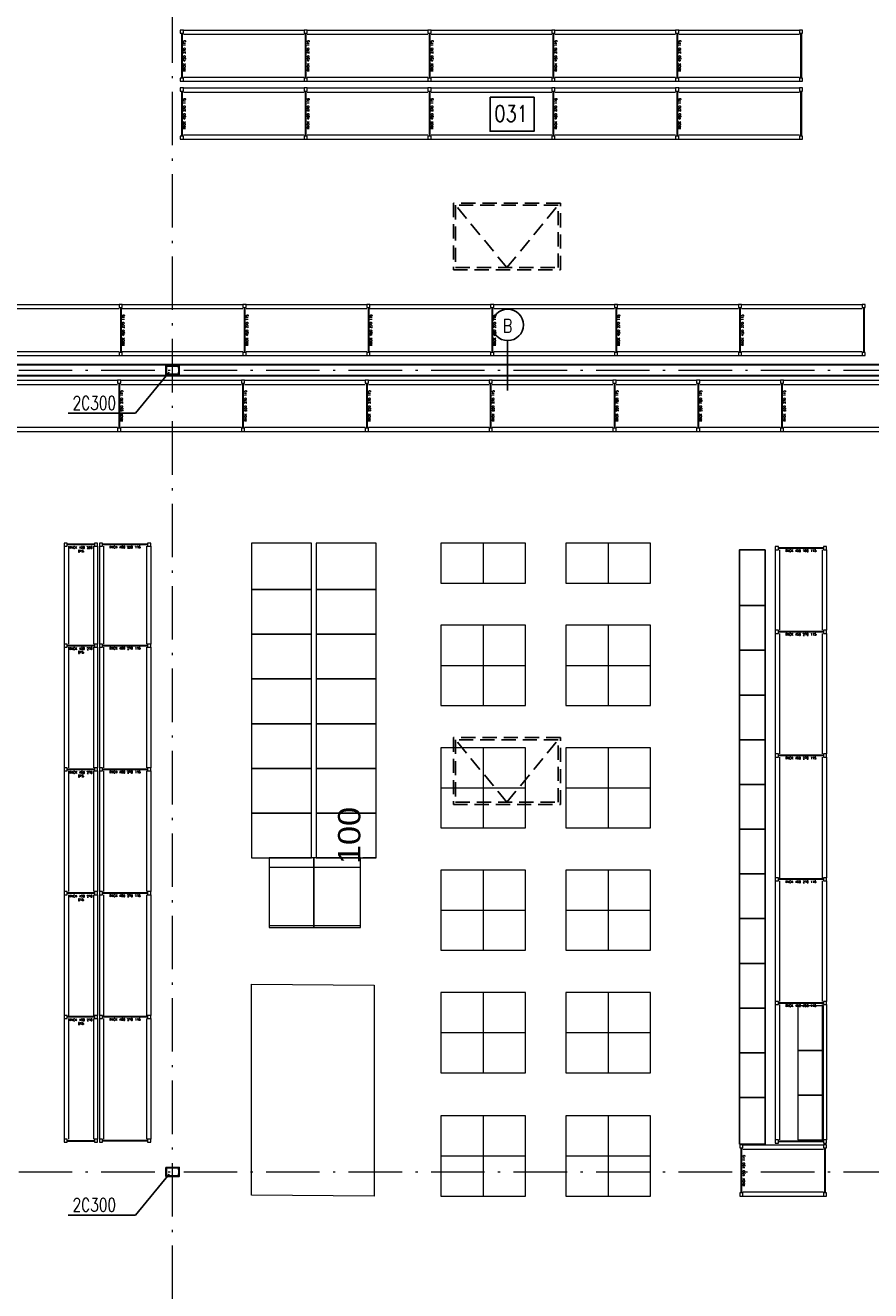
# Model space of a CAD drawing. Extents: x 153948 to 285449, y -89387 to -60195.
# Tile 53 of 108: x 251990 to 253886, y -78706 to -75866. Entities that reach past the tile are written whole.
import ezdxf
from ezdxf.enums import TextEntityAlignment as Align

# ---------------------------------------------------------------- set-up
doc = ezdxf.new("R2010")
doc.units = 0
doc.header["$LTSCALE"] = 100
doc.header["$MEASUREMENT"] = 0
doc.header["$PDMODE"] = 1
doc.linetypes.add('ACAD_ISO10W100', pattern=[18.5, 12, -3, 0.5, -3])
doc.linetypes.add('HIDDEN2', pattern=[4.7625, 3.175, -1.5875])
doc.layers.get('0').update_dxf_attribs({"linetype": 'CONTINUOUS'})
doc.layers.get('DEFPOINTS').update_dxf_attribs({"linetype": 'CONTINUOUS'})
for name, color, linetype in [('1', 2, 'CONTINUOUS'), ('K-STA', 2, 'CONTINUOUS'), ('OPIS-POM', 2, 'CONTINUOUS'), ('R-----OP', 2, 'CONTINUOUS'), ('TEXT', 11, 'CONTINUOUS'), ('ŚWIETLIK', 2, 'CONTINUOUS')]:
    doc.layers.add(name, color=color, linetype=linetype)
for name, color, linetype, lineweight in [('CEGLA', 4, 'CONTINUOUS', 30), ('OSIE', 8, 'ACAD_ISO10W100', 15), ('RAK 140', 7, 'CONTINUOUS', 13), ('RAK 270', 5, 'CONTINUOUS', 13), ('RAK 450', 7, 'CONTINUOUS', 13), ('RS REGAŁY', 7, 'CONTINUOUS', 13)]:
    doc.layers.add(name, color=color, linetype=linetype, lineweight=lineweight)
doc.layers.add('RAK_140', color=2, linetype='CONTINUOUS', lineweight=13, true_color=0xffff00)
doc.styles.add('arial', font='arial.ttf', dxfattribs={"width": 1.1})
doc.styles.add('DYBY-NORMALNY-0-8-N', font='ROMANS.SHX', dxfattribs={"width": 0.8})
doc.styles.get("Standard").update_dxf_attribs({"font": 'txt.shx'})
doc.styles.add('TXT3', font='SIMPLEX.SHX', dxfattribs={"width": 0.75, "height": 40})
doc.dimstyles.new('srodek', dxfattribs={"dimscale": 100, "dimtxt": 0.5, "dimasz": 0.002, "dimexe": 0, "dimexo": 0, "dimgap": 0.05, "dimtad": 1, "dimjust": 2, "dimrnd": 0.5, "dimzin": 12, "dimtxsty": 'arial', "dimblk": 'ARCHTICK', "dimcen": 0.002, "dimclrt": 7, "dimazin": 0, "dimtfac": 1, "dimtix": 1, "dimtofl": 0, "dimtmove": 2, "dimatfit": 3, "dimldrblk": 'DOT', "dimfxl": 1, "dimtolj": 1, "dimtzin": 0, "dimarcsym": 0})

# ---------------------------------------------------------------- blocks, each defined once
blk = doc.blocks.new('SC300X2')
at = {"layer": '1'}
for points in [[(-15, 10), (-15, 0), (-13.8, 0), (-13.2, 8.1, -0.391021), (-12.2, 9), (12.2, 9, -0.391021), (13.2, 8.1), (13.8, 0), (15, 0), (15, 10)], [(-15, -10), (-15, 0), (-13.8, 0), (-13.2, -8.1, 0.391021), (-12.2, -9), (12.2, -9, 0.391021), (13.2, -8.1), (13.8, 0), (15, 0), (15, -10)]]:
    blk.add_lwpolyline(points, format="xyb", close=True, dxfattribs=at)
blk = doc.blocks.new('_ARCHTICK')
at = {"color": 0, "linetype": 'ByBlock', "const_width": 0.15}
blk.add_lwpolyline([(-0.5, -0.5), (0.5, 0.5)], dxfattribs=at)
blk = doc.blocks.new('*D762')
at = {"layer": 'DEFPOINTS', "color": 0, "transparency": 16777216}
for p in [(252777.4, -77634.1), (252747.5, -77734.5), (252777.4, -77734.5)]:
    blk.add_point(p, dxfattribs=at)
at = {"layer": 'RAK 140', "color": 0, "lineweight": -2, "transparency": 16777216}
for p, q in [((252747.5, -77634.1), (252747.5, -77633.9)), ((252777.4, -77634.1), (252747.5, -77634.1)), ((252777.4, -77734.5), (252747.5, -77734.5)), ((252747.5, -77734.5), (252747.5, -77734.7))]:
    blk.add_line(p, q, dxfattribs=at)
at = {"layer": 'RAK 140', "color": 0, "lineweight": -2, "transparency": 16777216, "xscale": 0.2, "yscale": 0.2, "zscale": 0.2}
for p, rotation in [((252747.5, -77634.1), 270), ((252747.5, -77734.5), 90)]:
    blk.add_blockref('_ARCHTICK', p, dxfattribs=dict(at, rotation=rotation))
at = {"layer": 'RAK 140', "color": 7, "transparency": 16777216, "insert": (252717, -77684.3), "char_height": 50, "attachment_point": 5, "rotation": 90, "style": 'arial'}
blk.add_mtext('\\A1;100', dxfattribs=at)
blk = doc.blocks.new('_Dot')
at = {"color": 0, "linetype": 'ByBlock', "lineweight": -2}
blk.add_line((-0.5, 0), (-1, 0), dxfattribs=at)
at = {"color": 0, "linetype": 'ByBlock', "const_width": 0.5}
blk.add_lwpolyline([(-0.25, 0, 1), (0.25, 0, 1)], format="xyb", close=True, dxfattribs=at)
blk = doc.blocks.new('RACK 450 270 115')
at = {"color": 1}
for p, q in [((7, 115), (277.8, 115)), ((2.75, 108), (2.75, 7)), ((4.25, 108), (4.25, 7)), ((7, 105.5), (277.8, 105.5)), ((7, 9.5), (277.8, 9.5)), ((7, 0), (277.8, 0))]:
    blk.add_line(p, q, dxfattribs=at)
for points in [[(0, 108), (7, 108), (7, 115), (0, 115)], [(0, 0), (7, 0), (7, 7), (0, 7)]]:
    blk.add_lwpolyline(points, close=True, dxfattribs=at)
at = {"color": 1, "insert": (9.25, 57.5), "char_height": 5, "width": 101, "attachment_point": 5, "rotation": 90}
blk.add_mtext('RACK 450 270 115', dxfattribs=at)
blk = doc.blocks.new('NOGA RACK 450 007 115')
at = {"color": 1}
for p, q in [((2.75, 108), (2.75, 7)), ((4.25, 108), (4.25, 7))]:
    blk.add_line(p, q, dxfattribs=at)
for points in [[(0, 108), (7, 108), (7, 115), (0, 115)], [(0, 0), (7, 0), (7, 7), (0, 7)]]:
    blk.add_lwpolyline(points, close=True, dxfattribs=at)
blk = doc.blocks.new('RACK 550 270 115')
at = {"color": 6}
for p, q in [((7, 115), (277.8, 115)), ((2.75, 108), (2.75, 7)), ((4.25, 108), (4.25, 7)), ((7, 105.5), (277.8, 105.5)), ((7, 9.5), (277.8, 9.5)), ((7, 0), (277.8, 0))]:
    blk.add_line(p, q, dxfattribs=at)
for points in [[(0, 108), (7, 108), (7, 115), (0, 115)], [(0, 0), (7, 0), (7, 7), (0, 7)]]:
    blk.add_lwpolyline(points, close=True, dxfattribs=at)
at = {"color": 6, "insert": (9.25, 57.5), "char_height": 5, "width": 101, "attachment_point": 5, "rotation": 90}
blk.add_mtext('RACK 550 270 115', dxfattribs=at)
blk = doc.blocks.new('RACK 550 180 115')
at = {"color": 6}
for p, q in [((7, 115), (187.8, 115)), ((2.75, 108), (2.75, 7)), ((4.25, 108), (4.25, 7)), ((7, 105.5), (187.8, 105.5)), ((7, 9.5), (187.8, 9.5)), ((7, 0), (187.8, 0))]:
    blk.add_line(p, q, dxfattribs=at)
for points in [[(0, 108), (7, 108), (7, 115), (0, 115)], [(0, 0), (7, 0), (7, 7), (0, 7)]]:
    blk.add_lwpolyline(points, close=True, dxfattribs=at)
at = {"color": 6, "insert": (9.25, 57.5), "char_height": 5, "width": 101, "attachment_point": 5, "rotation": 90}
blk.add_mtext('RACK 550 180 115', dxfattribs=at)
blk = doc.blocks.new('RACK 450 220 075')
at = {"color": 1}
for p, q in [((2.75, 68), (2.75, 7)), ((4.25, 68), (4.25, 7)), ((7, 75), (227, 75)), ((7, 65.5), (227, 65.5)), ((7, 9.5), (227, 9.5)), ((7, 0), (227, 0))]:
    blk.add_line(p, q, dxfattribs=at)
for points in [[(0, 68), (7, 68), (7, 75), (0, 75)], [(0, 0), (7, 0), (7, 7), (0, 7)]]:
    blk.add_lwpolyline(points, close=True, dxfattribs=at)
at = {"color": 1, "insert": (14.25, 37.5), "char_height": 5, "width": 61, "attachment_point": 5, "rotation": 90}
blk.add_mtext('RACK 450 220 075', dxfattribs=at)
blk = doc.blocks.new('RACK 450 270 075')
at = {"color": 1}
for p, q in [((2.75, 68), (2.75, 7)), ((4.25, 68), (4.25, 7)), ((7, 75), (277.8, 75)), ((7, 65.5), (277.8, 65.5)), ((7, 9.5), (277.8, 9.5)), ((7, 0), (277.8, 0))]:
    blk.add_line(p, q, dxfattribs=at)
for points in [[(0, 68), (7, 68), (7, 75), (0, 75)], [(0, 0), (7, 0), (7, 7), (0, 7)]]:
    blk.add_lwpolyline(points, close=True, dxfattribs=at)
at = {"color": 1, "insert": (14.25, 37.5), "char_height": 5, "width": 61, "attachment_point": 5, "rotation": 90}
blk.add_mtext('RACK 450 270 075', dxfattribs=at)
blk = doc.blocks.new('NOGA RACK 450 007 075')
at = {"color": 1}
for p, q in [((2.8, 68), (2.8, 7)), ((4.2, 68), (4.2, 7))]:
    blk.add_line(p, q, dxfattribs=at)
for points in [[(0, 68), (7, 68), (7, 75), (0, 75)], [(0, 0), (7, 0), (7, 7), (0, 7)]]:
    blk.add_lwpolyline(points, close=True, dxfattribs=at)
blk = doc.blocks.new('RACK 450 220 115')
at = {"color": 1}
for p, q in [((7, 115), (227, 115)), ((2.75, 108), (2.75, 7)), ((4.25, 108), (4.25, 7)), ((7, 105.5), (227, 105.5)), ((7, 9.5), (227, 9.5)), ((7, 0), (227, 0))]:
    blk.add_line(p, q, dxfattribs=at)
for points in [[(0, 108), (7, 108), (7, 115), (0, 115)], [(0, 0), (7, 0), (7, 7), (0, 7)]]:
    blk.add_lwpolyline(points, close=True, dxfattribs=at)
at = {"color": 1, "insert": (9.25, 57.5), "char_height": 5, "width": 101, "attachment_point": 5, "rotation": 90}
blk.add_mtext('RACK 450 220 115', dxfattribs=at)
blk = doc.blocks.new('RACK 450 180 115')
at = {"color": 1}
for p, q in [((7, 115), (187.8, 115)), ((2.75, 108), (2.75, 7)), ((4.25, 108), (4.25, 7)), ((7, 105.5), (187.8, 105.5)), ((7, 9.5), (187.8, 9.5)), ((7, 0), (187.8, 0))]:
    blk.add_line(p, q, dxfattribs=at)
for points in [[(0, 108), (7, 108), (7, 115), (0, 115)], [(0, 0), (7, 0), (7, 7), (0, 7)]]:
    blk.add_lwpolyline(points, close=True, dxfattribs=at)
at = {"color": 1, "insert": (9.25, 57.5), "char_height": 5, "width": 101, "attachment_point": 5, "rotation": 90}
blk.add_mtext('RACK 450 180 115', dxfattribs=at)
blk = doc.blocks.new('RACK 450 303 115')
at = {"color": 1}
for p, q in [((7, 115), (310.8, 115)), ((2.75, 108), (2.75, 7)), ((4.25, 108), (4.25, 7)), ((7, 105.5), (310.8, 105.5)), ((7, 9.5), (310.8, 9.5)), ((7, 0), (310.8, 0))]:
    blk.add_line(p, q, dxfattribs=at)
for points in [[(0, 108), (7, 108), (7, 115), (0, 115)], [(0, 0), (7, 0), (7, 7), (0, 7)]]:
    blk.add_lwpolyline(points, close=True, dxfattribs=at)
at = {"color": 1, "insert": (9.25, 57.5), "char_height": 5, "width": 101, "attachment_point": 5, "rotation": 90}
blk.add_mtext('RACK 450 303 115', dxfattribs=at)

msp = doc.modelspace()

# ---------------------------------------------------------------- linework, layer by layer
at = {"layer": 'CEGLA', "ltscale": 0.1}
for p, q in [((250215.4, -76627.05), (254280.4, -76627.05)), ((250190.4, -76652.05), (254280.4, -76652.05))]:
    msp.add_line(p, q, dxfattribs=at)
at = {"layer": 'OPIS-POM'}
msp.add_lwpolyline([(253032.77, -76027.02), (253131.44, -76027.02), (253131.44, -76103.33), (253032.77, -76103.33)], close=True, dxfattribs=at)
at = {"layer": 'OSIE', "ltscale": 0.1}
for p, q in [((252320.4, -86679.55), (252320.4, -72442.49)), ((247720.4, -76639.55), (263229.19, -76639.55)), ((247720.4, -78439.55), (263229.19, -78439.55))]:
    msp.add_line(p, q, dxfattribs=at)
at = {"layer": 'R-----OP'}
msp.add_line((253071.86, -76685.05), (253071.86, -76573.31), dxfattribs=at)
msp.add_circle((253072.25, -76538.14), 35.19, dxfattribs=at)
at = {"layer": 'RAK 140'}
for points in [[(252497.4, -77132.12), (252632.4, -77132.12), (252632.4, -77027.72), (252497.4, -77027.72)], [(252642.4, -77132.12), (252777.4, -77132.12), (252777.4, -77027.72), (252642.4, -77027.72)], [(252497.4, -77232.52), (252632.4, -77232.52), (252632.4, -77132.12), (252497.4, -77132.12)], [(252642.4, -77232.52), (252777.4, -77232.52), (252777.4, -77132.12), (252642.4, -77132.12)], [(252497.4, -77332.92), (252632.4, -77332.92), (252632.4, -77232.52), (252497.4, -77232.52)], [(252642.4, -77332.92), (252777.4, -77332.92), (252777.4, -77232.52), (252642.4, -77232.52)], [(252497.4, -77433.32), (252632.4, -77433.32), (252632.4, -77332.92), (252497.4, -77332.92)], [(252642.4, -77433.32), (252777.4, -77433.32), (252777.4, -77332.92), (252642.4, -77332.92)], [(252497.4, -77533.72), (252632.4, -77533.72), (252632.4, -77433.32), (252497.4, -77433.32)], [(252642.4, -77533.72), (252777.4, -77533.72), (252777.4, -77433.32), (252642.4, -77433.32)], [(252497.4, -77634.12), (252632.4, -77634.12), (252632.4, -77533.72), (252497.4, -77533.72)], [(252642.4, -77634.12), (252777.4, -77634.12), (252777.4, -77533.72), (252642.4, -77533.72)], [(252497.4, -77734.52), (252632.4, -77734.52), (252632.4, -77634.12), (252497.4, -77634.12)], [(252642.4, -77734.52), (252777.4, -77734.52), (252777.4, -77634.12), (252642.4, -77634.12)], [(252537, -77890.52), (252637.4, -77890.52), (252637.4, -77734.52), (252537, -77734.52)], [(252637.4, -77890.52), (252741.8, -77890.52), (252741.8, -77734.52), (252637.4, -77734.52)], [(252537, -77886.52), (252637.4, -77886.52), (252637.4, -77756.52), (252537, -77756.52)], [(252637.4, -77886.52), (252741.8, -77886.52), (252741.8, -77756.52), (252637.4, -77756.52)]]:
    msp.add_lwpolyline(points, close=True, dxfattribs=at)
at = {"layer": 'RAK 140', "extrusion": (-1.22465e-16, 2.24964e-32, -1)}
for points in [[(-253780.4, -78166.92), (-253780.4, -78066.52), (-253723.4, -78066.52), (-253723.4, -78166.92)], [(-253780.4, -78267.32), (-253780.4, -78166.92), (-253723.4, -78166.92), (-253723.4, -78267.32)], [(-253780.4, -78367.72), (-253780.4, -78267.32), (-253723.4, -78267.32), (-253723.4, -78367.72)]]:
    msp.add_lwpolyline(points, close=True, dxfattribs=at)
at = {"layer": 'RAK 270'}
for p, q in [((253017.4, -77027.72), (253017.4, -77117.72)), ((253297.4, -77027.72), (253297.4, -77117.72)), ((253017.4, -77212.38), (253017.4, -77392.38)), ((253297.4, -77212.38), (253297.4, -77392.38)), ((252922.4, -77302.38), (253112.4, -77302.38)), ((253202.4, -77302.38), (253392.4, -77302.38)), ((253017.4, -77487.21), (253017.4, -77667.21)), ((253297.4, -77487.21), (253297.4, -77667.21)), ((252922.4, -77577.21), (253112.4, -77577.21)), ((253202.4, -77577.21), (253392.4, -77577.21)), ((253017.4, -77762.05), (253017.4, -77942.05)), ((253297.4, -77762.05), (253297.4, -77942.05)), ((252922.4, -77852.05), (253112.4, -77852.05)), ((253202.4, -77852.05), (253392.4, -77852.05)), ((253017.4, -78036.88), (253017.4, -78216.88)), ((253297.4, -78036.88), (253297.4, -78216.88)), ((252922.4, -78126.88), (253112.4, -78126.88)), ((253202.4, -78126.88), (253392.4, -78126.88)), ((253017.4, -78313.72), (253017.4, -78493.72)), ((253297.4, -78313.72), (253297.4, -78493.72)), ((252922.4, -78403.72), (253112.4, -78403.72)), ((253202.4, -78403.72), (253392.4, -78403.72))]:
    msp.add_line(p, q, dxfattribs=at)
for points in [[(252922.4, -77117.72), (253112.4, -77117.72), (253112.4, -77027.72), (252922.4, -77027.72)], [(253202.4, -77117.72), (253392.4, -77117.72), (253392.4, -77027.72), (253202.4, -77027.72)], [(252922.4, -77392.38), (253112.4, -77392.38), (253112.4, -77212.38), (252922.4, -77212.38)], [(253202.4, -77392.38), (253392.4, -77392.38), (253392.4, -77212.38), (253202.4, -77212.38)], [(252922.4, -77667.21), (253112.4, -77667.21), (253112.4, -77487.21), (252922.4, -77487.21)], [(253202.4, -77667.21), (253392.4, -77667.21), (253392.4, -77487.21), (253202.4, -77487.21)], [(252922.4, -77942.05), (253112.4, -77942.05), (253112.4, -77762.05), (252922.4, -77762.05)], [(253202.4, -77942.05), (253392.4, -77942.05), (253392.4, -77762.05), (253202.4, -77762.05)], [(252922.4, -78216.88), (253112.4, -78216.88), (253112.4, -78036.88), (252922.4, -78036.88)], [(253202.4, -78216.88), (253392.4, -78216.88), (253392.4, -78036.88), (253202.4, -78036.88)], [(252922.4, -78493.72), (253112.4, -78493.72), (253112.4, -78313.72), (252922.4, -78313.72)], [(253202.4, -78493.72), (253392.4, -78493.72), (253392.4, -78313.72), (253202.4, -78313.72)]]:
    msp.add_lwpolyline(points, close=True, dxfattribs=at)
at = {"layer": 'RAK 450', "lineweight": -3}
for points in [[(253649.4, -77042.72), (253649.4, -77168.12), (253592.4, -77168.12), (253592.4, -77042.72)], [(253649.4, -77168.12), (253649.4, -77268.52), (253592.4, -77268.52), (253592.4, -77168.12)], [(253649.4, -77268.52), (253649.4, -77368.92), (253592.4, -77368.92), (253592.4, -77268.52)], [(253649.4, -77368.92), (253649.4, -77469.32), (253592.4, -77469.32), (253592.4, -77368.92)], [(253649.4, -77469.32), (253649.4, -77569.72), (253592.4, -77569.72), (253592.4, -77469.32)], [(253649.4, -77569.72), (253649.4, -77670.12), (253592.4, -77670.12), (253592.4, -77569.72)], [(253649.4, -77670.12), (253649.4, -77770.52), (253592.4, -77770.52), (253592.4, -77670.12)], [(253649.4, -77770.52), (253649.4, -77870.92), (253592.4, -77870.92), (253592.4, -77770.52)], [(253649.4, -77870.92), (253649.4, -77971.32), (253592.4, -77971.32), (253592.4, -77870.92)], [(253649.4, -77971.32), (253649.4, -78071.72), (253592.4, -78071.72), (253592.4, -77971.32)], [(253649.4, -78071.72), (253649.4, -78172.12), (253592.4, -78172.12), (253592.4, -78071.72)], [(253649.4, -78172.12), (253649.4, -78272.52), (253592.4, -78272.52), (253592.4, -78172.12)], [(253649.4, -78272.52), (253649.4, -78376.92), (253592.4, -78376.92), (253592.4, -78272.52)]]:
    msp.add_lwpolyline(points, close=True, dxfattribs=at)
at = {"layer": 'RAK_140', "color": 7}
msp.add_lwpolyline([(252772.4, -78493.72), (252497.4, -78491.6), (252497.4, -78018.4), (252772.4, -78020.52)], close=True, dxfattribs=at)
at = {"layer": 'TEXT'}
for p, q in [((252237.03, -76736.45), (252312.9, -76644.55)), ((252086.36, -76736.45), (252237.03, -76736.45)), ((252237.03, -78536.45), (252312.9, -78444.55)), ((252086.36, -78536.45), (252237.03, -78536.45))]:
    msp.add_line(p, q, dxfattribs=at)
at = {"layer": 'ŚWIETLIK', "linetype": 'HIDDEN2', "ltscale": 0.1}
for p, q in [((253070.4, -76409.55), (252955.4, -76269.55)), ((253070.4, -76409.55), (253185.4, -76269.55)), ((253070.4, -77609.55), (252955.4, -77469.55)), ((253070.4, -77609.55), (253185.4, -77469.55))]:
    msp.add_line(p, q, dxfattribs=at)
for points in [[(252950.4, -76414.55), (253190.4, -76414.55), (253190.4, -76264.55), (252950.4, -76264.55)], [(252955.4, -76409.55), (253185.4, -76409.55), (253185.4, -76269.55), (252955.4, -76269.55)], [(252950.4, -77614.55), (253190.4, -77614.55), (253190.4, -77464.55), (252950.4, -77464.55)], [(252955.4, -77609.55), (253185.4, -77609.55), (253185.4, -77469.55), (252955.4, -77469.55)]]:
    msp.add_lwpolyline(points, close=True, dxfattribs=at)

# ---------------------------------------------------------------- block references
at = {"layer": 'K-STA', "ltscale": 0.5}
for p in [(252320.4, -76639.55), (252320.4, -78439.55)]:
    msp.add_blockref('SC300X2', p, dxfattribs=at)
at = {"layer": 'RS REGAŁY'}
for name, p in [('RACK 450 270 115', (252337.65, -75991.25)), ('RACK 450 270 115', (252615.45, -75991.25)), ('RACK 450 270 115', (252893.25, -75991.25)), ('RACK 450 270 115', (253171.05, -75991.25)), ('RACK 450 270 115', (253448.85, -75991.25)), ('NOGA RACK 450 007 115', (253726.65, -75991.25)), ('RACK 450 270 115', (252337.65, -76121.25)), ('RACK 450 270 115', (252615.45, -76121.25)), ('RACK 450 270 115', (252893.25, -76121.25)), ('RACK 450 270 115', (253171.05, -76121.25)), ('RACK 450 270 115', (253448.85, -76121.25)), ('NOGA RACK 450 007 115', (253726.65, -76121.25)), ('RACK 450 270 115', (251922.78, -76607.05)), ('RACK 450 270 115', (252200.58, -76607.05)), ('RACK 450 270 115', (252478.38, -76607.05)), ('RACK 450 270 115', (252756.18, -76607.05)), ('RACK 450 270 115', (253033.98, -76607.05)), ('RACK 450 270 115', (253311.78, -76607.05)), ('RACK 450 270 115', (253589.58, -76607.05)), ('NOGA RACK 450 007 115', (253867.38, -76607.05)), ('RACK 550 270 115', (251919.29, -76777.05)), ('RACK 550 270 115', (252197.09, -76777.05)), ('RACK 550 270 115', (252474.89, -76777.05)), ('RACK 550 270 115', (252752.69, -76777.05)), ('RACK 550 270 115', (253030.49, -76777.05)), ('RACK 550 180 115', (253308.29, -76777.05)), ('RACK 550 180 115', (253496.09, -76777.05)), ('RACK 550 270 115', (253683.89, -76777.05)), ('RACK 450 180 115', (253592.6, -78493.72)), ('NOGA RACK 450 007 115', (253780.4, -78493.72))]:
    msp.add_blockref(name, p, dxfattribs=at)
for name, p, rotation in [('RACK 450 220 075', (252077.4, -77027.72), 270), ('RACK 450 220 115', (252156.4, -77027.72), 270), ('RACK 450 180 115', (253672.4, -77035.72), 270), ('RACK 450 270 115', (253672.4, -77223.52), 270), ('RACK 450 270 075', (252077.4, -77254.72), 270), ('RACK 450 270 115', (252156.4, -77254.72), 270), ('RACK 450 270 115', (253672.4, -77501.32), 270), ('RACK 450 270 075', (252077.4, -77532.52), 270), ('RACK 450 270 115', (252156.4, -77532.52), 270), ('RACK 450 270 115', (253672.4, -77779.12), 270), ('RACK 450 270 075', (252077.4, -77810.32), 270), ('RACK 450 270 115', (252156.4, -77810.32), 270), ('RACK 450 303 115', (253672.4, -78056.92), 270), ('RACK 450 270 075', (252077.4, -78088.12), 270), ('RACK 450 270 115', (252156.4, -78088.12), 270), ('NOGA RACK 450 007 075', (252152.4, -78372.92), 90), ('NOGA RACK 450 007 115', (252156.4, -78365.92), 270), ('NOGA RACK 450 007 115', (253672.4, -78367.72), 270)]:
    msp.add_blockref(name, p, dxfattribs=dict(at, rotation=rotation))

# ---------------------------------------------------------------- texts
at = {"layer": 'OPIS-POM', "style": 'DYBY-NORMALNY-0-8-N', "width": 0.8}
msp.add_text('031', height=36.562, dxfattribs=at).set_placement((253079.98, -76063.83), align=Align.MIDDLE)
at = {"layer": 'R-----OP', "style": 'DYBY-NORMALNY-0-8-N', "width": 0.8}
msp.add_text('B', height=30, dxfattribs=at).set_placement((253071.84, -76540.25), align=Align.MIDDLE)
at = {"layer": 'TEXT', "style": 'TXT3', "width": 0.75}
for p in [(252096.2, -76728.45), (252096.2, -78528.45)]:
    msp.add_text('2C300', height=30, dxfattribs=at).set_placement(p)

# ---------------------------------------------------------------- dimensions: what is measured, and where the dimension line sits
at = {"layer": 'RAK 140'}
dim = msp.add_linear_dim(base=(252747.48, -77734.52), p1=(252777.4, -77634.12), p2=(252777.4, -77734.52), angle=90, dimstyle='srodek', override={"dimdec": 0, "dimrnd": 0, "dimtdec": 0, "dimfxl": 24, "dimfxlon": 1}, dxfattribs=at)
dim.commit()
dim.dimension.update_dxf_attribs({"geometry": '*D762', "text_midpoint": (252716.96, -77684.32)})

doc.saveas('drawing.dxf')
